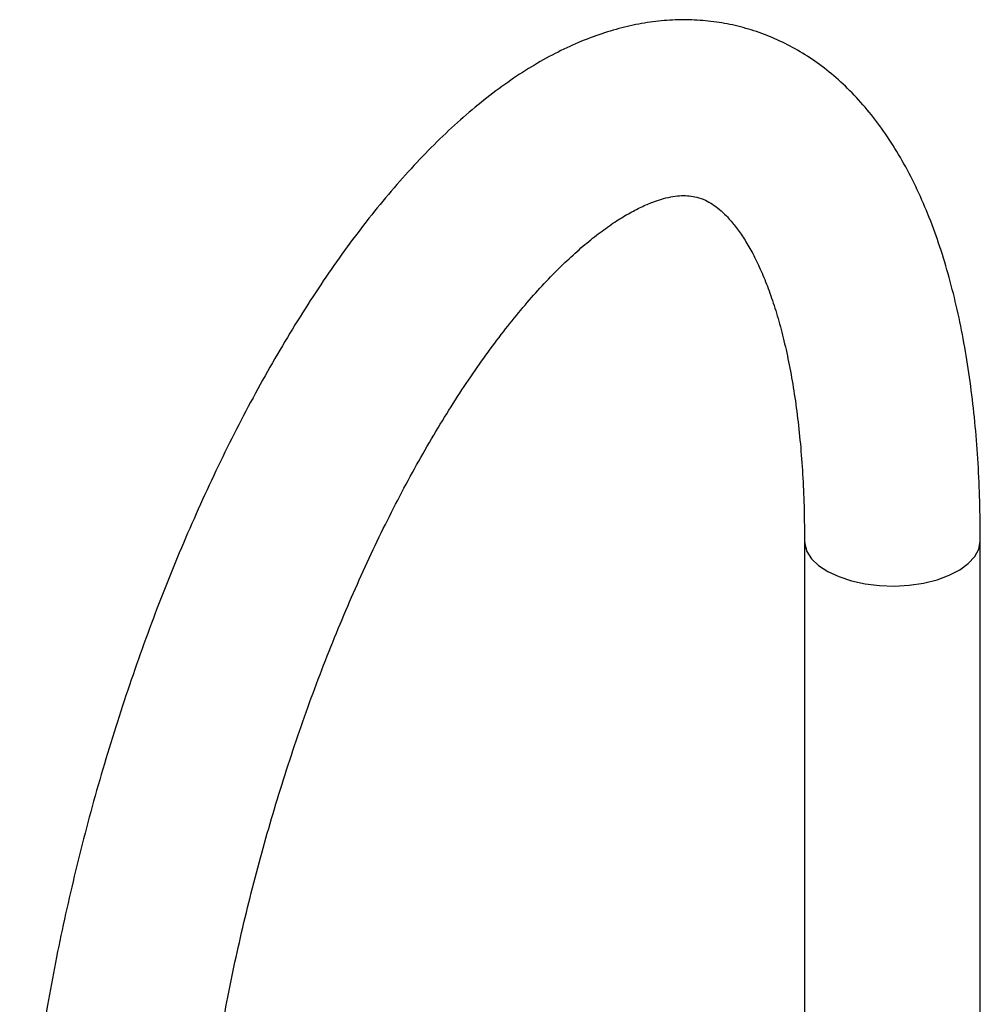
# Paper-space layout '_Trimetric' of a CAD drawing. Header units: millimetres. Extents: x -116 to 78, y -13 to 277.
# Tile 15 of 15: x -114 to 12, y 148 to 277. Entities that reach past the tile are written whole.
import ezdxf

# ---------------------------------------------------------------- set-up
doc = ezdxf.new("R2010")
doc.units = ezdxf.units.MM

psp = doc.layouts.new('_Trimetric')

# ---------------------------------------------------------------- linework, layer by layer
at = {"color": 7, "linetype": 'Continuous', "lineweight": 25}
for p, q in [((-11.5, 208.46), (-11.5, 134.58)), ((11.5, 134.58), (11.5, 208.46))]:
    psp.add_line(p, q, dxfattribs=at)
at = {"color": 8, "linetype": 'Continuous', "lineweight": 25, "flags": 128}
for points in [[(-11.5, 208.46), (-11.47, 208.07), (-11.18, 207.08), (-10.57, 206.12), (-9.65, 205.24), (-8.45, 204.44), (-7.01, 203.77), (-5.37, 203.22)], [(-5.37, 203.22), (-3.57, 202.83), (-1.67, 202.6), (0.27, 202.54), (2.21, 202.65), (4.09, 202.93), (5.85, 203.36), (7.44, 203.95), (8.81, 204.66), (9.93, 205.48), (10.77, 206.39), (11.3, 207.35), (11.5, 208.35), (11.5, 208.46)]]:
    psp.add_lwpolyline(points, dxfattribs=at)
at = {"color": 7, "linetype": 'Continuous', "lineweight": 25}
for points, knots in [([(11.5, 208.46), (11.5, 209.36), (11.48, 211.96), (11.36, 216.17), (11.07, 221.07), (10.62, 225.83), (10.03, 230.46), (9.29, 234.95), (8.38, 239.28), (7.31, 243.45), (6.08, 247.44), (4.67, 251.25), (3.08, 254.85), (1.32, 258.22), (-0.61, 261.35), (-2.7, 264.21), (-4.94, 266.78), (-7.31, 269.05), (-9.79, 271.02), (-12.36, 272.68), (-15.02, 274.05), (-17.75, 275.13), (-20.54, 275.92), (-23.37, 276.43), (-26.25, 276.66), (-29.15, 276.62), (-32.09, 276.3), (-35.06, 275.71), (-38.06, 274.84), (-41.1, 273.69), (-44.16, 272.25), (-47.25, 270.51), (-50.35, 268.48), (-53.45, 266.16), (-56.54, 263.56), (-59.59, 260.71), (-62.61, 257.6), (-65.57, 254.26), (-68.48, 250.71), (-71.33, 246.96), (-74.11, 243), (-76.84, 238.87), (-79.49, 234.56), (-82.08, 230.08), (-84.59, 225.46), (-87.03, 220.68), (-89.39, 215.77), (-91.66, 210.74), (-93.84, 205.6), (-95.94, 200.35), (-97.93, 195.01), (-99.83, 189.59), (-101.63, 184.11), (-103.32, 178.57), (-104.9, 172.99), (-106.36, 167.38), (-107.71, 161.75), (-108.94, 156.11), (-110.05, 150.48), (-111.03, 144.87), (-111.88, 139.29), (-112.61, 133.76), (-113.2, 128.28), (-113.65, 122.86), (-113.97, 117.52), (-114.15, 112.65), (-114.16, 109.59), (-114.17, 108.25)], [0, 0, 0, 0, 0.008357, 0.024351, 0.040391, 0.056493, 0.072663, 0.088907, 0.105229, 0.121625, 0.138087, 0.15459, 0.171076, 0.187465, 0.203656, 0.219542, 0.235026, 0.250055, 0.264621, 0.278764, 0.292556, 0.306084, 0.319448, 0.332747, 0.346051, 0.359456, 0.373056, 0.386937, 0.401173, 0.415815, 0.430883, 0.446361, 0.462191, 0.47829, 0.494564, 0.510925, 0.5273, 0.543641, 0.559927, 0.576147, 0.592301, 0.608391, 0.624421, 0.640397, 0.656326, 0.672213, 0.688063, 0.703882, 0.719674, 0.735444, 0.751196, 0.766933, 0.782659, 0.798378, 0.814093, 0.829806, 0.845521, 0.861239, 0.876965, 0.892701, 0.908451, 0.924219, 0.940008, 0.955823, 0.971669, 0.98755, 1, 1, 1, 1]), ([(-91.17, 108.25), (-91.17, 109.04), (-91.16, 111.32), (-91.05, 115.19), (-90.8, 119.89), (-90.43, 124.72), (-89.93, 129.65), (-89.3, 134.66), (-88.56, 139.74), (-87.69, 144.88), (-86.7, 150.06), (-85.6, 155.26), (-84.38, 160.47), (-83.05, 165.67), (-81.61, 170.84), (-80.07, 175.97), (-78.44, 181.05), (-76.71, 186.06), (-74.89, 190.99), (-72.99, 195.81), (-71.02, 200.51), (-68.98, 205.09), (-66.88, 209.53), (-64.73, 213.8), (-62.53, 217.91), (-60.29, 221.84), (-58.03, 225.57), (-55.75, 229.09), (-53.46, 232.4), (-51.18, 235.48), (-48.91, 238.33), (-46.66, 240.94), (-44.46, 243.3), (-42.3, 245.4), (-40.22, 247.25), (-38.22, 248.85), (-36.31, 250.2), (-34.51, 251.3), (-32.84, 252.17), (-31.3, 252.82), (-29.91, 253.27), (-28.66, 253.54), (-27.54, 253.65), (-26.52, 253.62), (-25.52, 253.44), (-24.56, 253.1), (-23.58, 252.56), (-22.67, 251.88), (-21.71, 250.99), (-20.71, 249.86), (-19.67, 248.43), (-18.65, 246.77), (-17.65, 244.85), (-16.69, 242.68), (-15.79, 240.25), (-14.94, 237.58), (-14.17, 234.66), (-13.48, 231.5), (-12.88, 228.11), (-12.38, 224.51), (-11.98, 220.69), (-11.7, 216.68), (-11.53, 212.61), (-11.51, 209.81), (-11.5, 208.46)], [0, 0, 0, 0, 0.008581, 0.024786, 0.041032, 0.057322, 0.073651, 0.090014, 0.106404, 0.122817, 0.13925, 0.155697, 0.172155, 0.188621, 0.20509, 0.221558, 0.238022, 0.254477, 0.27092, 0.287347, 0.303753, 0.320135, 0.336488, 0.352806, 0.369085, 0.385317, 0.401497, 0.417617, 0.43367, 0.449649, 0.465546, 0.481352, 0.497063, 0.512674, 0.528184, 0.5436, 0.558935, 0.574221, 0.589502, 0.604839, 0.620349, 0.636224, 0.652781, 0.67057, 0.690638, 0.714867, 0.733133, 0.749702, 0.765277, 0.781797, 0.797659, 0.813182, 0.828561, 0.843906, 0.859268, 0.874687, 0.890189, 0.905785, 0.921477, 0.937265, 0.953144, 0.969106, 0.985144, 1, 1, 1, 1])]:
    psp.add_open_spline(points, degree=3, knots=knots, dxfattribs=at)

doc.saveas('drawing.dxf')
